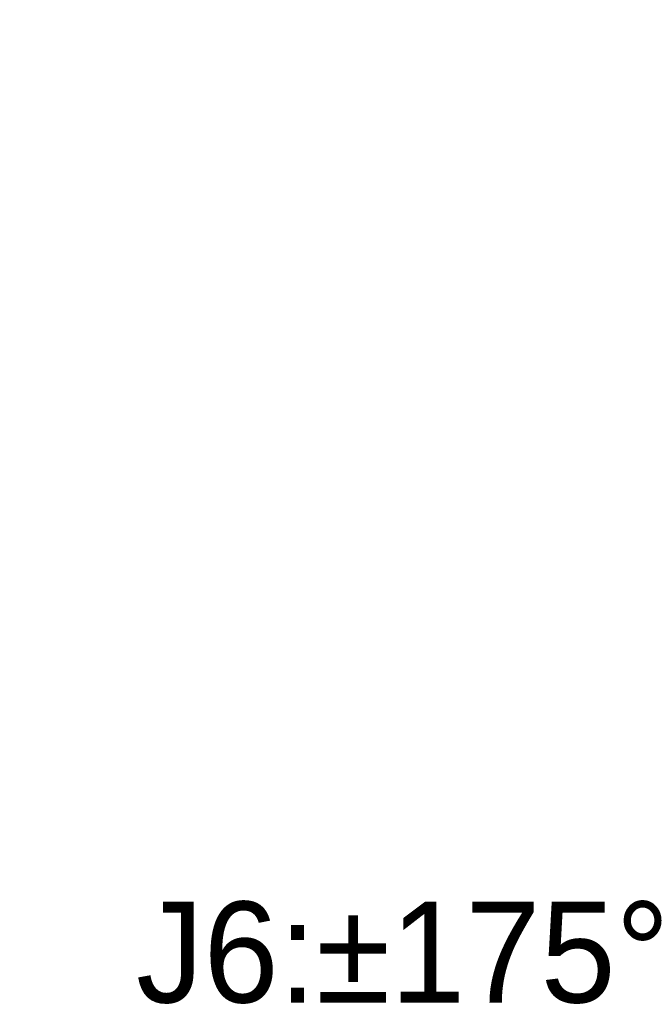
# Model space of a CAD drawing. Header units: millimetres. Extents: x 0 to 4200, y 0 to 2974.
# Tile 23 of 40: x 1867 to 2085, y 1515 to 1857. Entities that reach past the tile are written whole.
import ezdxf

# ---------------------------------------------------------------- set-up
doc = ezdxf.new("R2010")
doc.units = ezdxf.units.MM
doc.header["$LTSCALE"] = 10
doc.layers.add('标注层', color=150, linetype='Continuous', lineweight=18)
doc.styles.add('SLDTEXTSTYLE1', font='txt')
doc.dimstyles.new('SLDDIMSTYLE0', dxfattribs={"dimtxt": 35, "dimasz": 40, "dimexe": 0, "dimexo": 0.0625, "dimgap": 8.75, "dimtad": 0, "dimtih": 1, "dimtoh": 1, "dimrnd": 1e-09, "dimzin": 12, "dimdsep": 46, "dimtxsty": 'SLDTEXTSTYLE1', "dimcen": 0, "dimdle": 80, "dimadec": 0, "dimazin": 3, "dimtfac": 1, "dimtdec": 3, "dimtofl": 0, "dimtmove": 0, "dimatfit": 3, "dimfxl": 1, "dimfrac": 2, "dimtolj": 1, "dimarcsym": 0})

# ---------------------------------------------------------------- blocks, each defined once
blk = doc.blocks.new('*X25')
at = {"layer": '标注层'}
blk.add_hatch(color=256, dxfattribs=at).paths.add_polyline_path([(1613.73, 2046.55), (1649.62, 2064.91), (1643.99, 2073.18)], flags=0)
for p, q in [((1613.73, 2046.55), (1751.48, 2140.24)), ((1751.48, 2140.24), (1861.29, 2140.24))]:
    blk.add_line(p, q, dxfattribs=at)
at = {"layer": '标注层', "char_height": 35, "attachment_point": 1, "style": 'SLDTEXTSTYLE1'}
for s, insert, width in [('%%C', (1761.48, 2185.35), 46.9274), ('850', (1800.18, 2185.35), 140.7821)]:
    blk.add_mtext(s, dxfattribs=dict(at, insert=insert, width=width))
blk = doc.blocks.new('*X32')
at = {"layer": '标注层'}
blk.add_hatch(color=256, dxfattribs=at).paths.add_polyline_path([(2153.31, 1802.91), (2143.37, 1841.98), (2134.06, 1838.33)], flags=0)
for p, q in [((2019.79, 2143.54), (1909.99, 2143.54)), ((2153.31, 1802.91), (2019.79, 2143.54))]:
    blk.add_line(p, q, dxfattribs=at)
at = {"layer": '标注层', "char_height": 35, "attachment_point": 1, "style": 'SLDTEXTSTYLE1'}
for s, insert, width in [('%%C', (1909.99, 2188.66), 46.9274), ('204', (1948.69, 2188.66), 141.5642)]:
    blk.add_mtext(s, dxfattribs=dict(at, insert=insert, width=width))

msp = doc.modelspace()

# ---------------------------------------------------------------- texts
at = {"layer": '标注层', "insert": (1907.712, 1551.049), "char_height": 35, "width": 433.29609, "attachment_point": 1, "style": 'SLDTEXTSTYLE1'}
msp.add_mtext('J6:%%P175%%D', dxfattribs=at)

# ---------------------------------------------------------------- dimensions: what is measured, and where the dimension line sits
at = {"layer": '标注层'}
for p1, p2, picture, middle in [((2227.765, 1612.985), (2153.314, 1802.914), '*X32', (2010.681, 2166.78)), ((910.875, 1568.537), (1613.73, 2046.548), '*X25', (1785.65, 2163.472))]:
    dim = msp.add_diameter_dim_2p(p1=p1, p2=p2, dimstyle='SLDDIMSTYLE0', override={"dimpost": '%%C<>', "dimsah": 1, "dimtzin": 12}, dxfattribs=at)
    dim.commit()
    dim.dimension.update_dxf_attribs({"geometry": picture, "text_midpoint": middle, "dimtype": 163})

doc.saveas('drawing.dxf')
